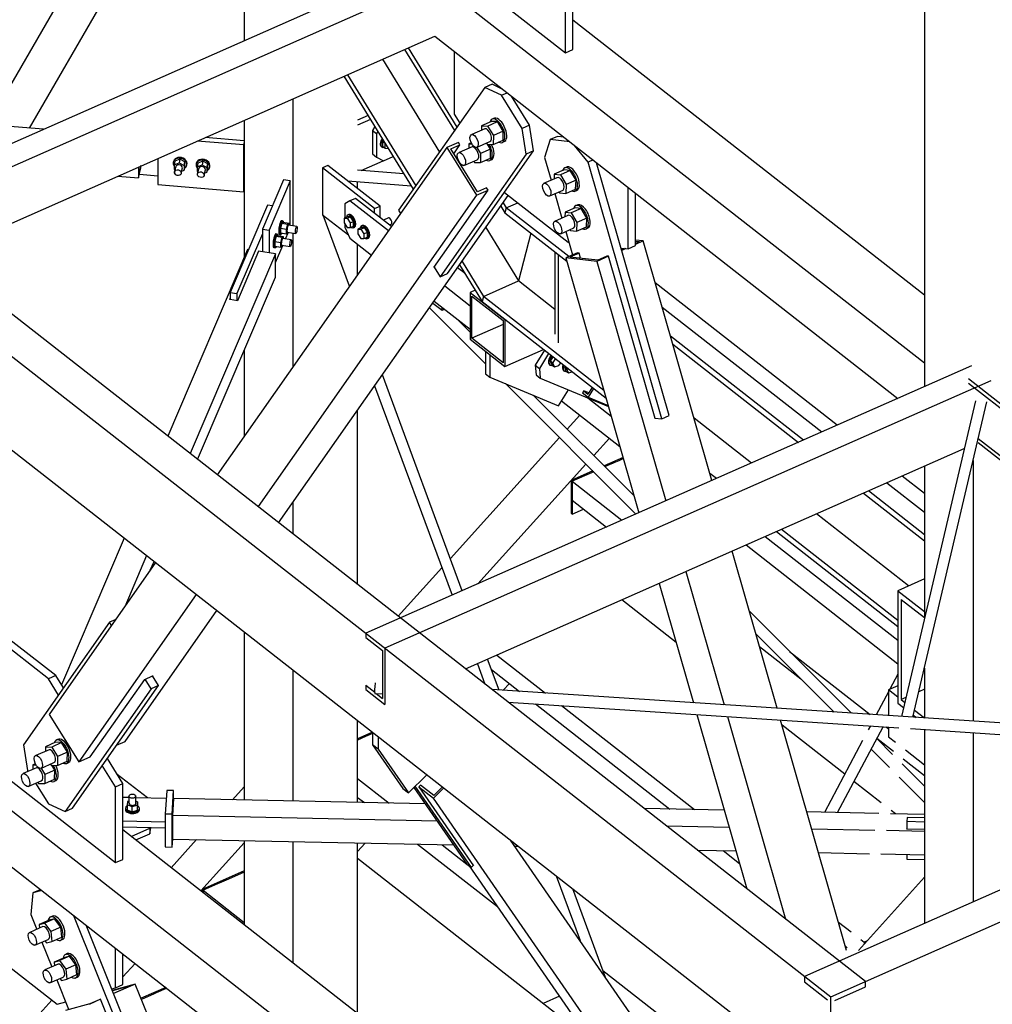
# Paper-space layout 'A0 Advance Steel' of a CAD drawing. Header units: millimetres. Extents: x 292 to 712, y 182 to 776.
# Tile 43 of 61: x 409 to 431, y 561 to 584. Entities that reach past the tile are written whole.
import ezdxf

# ---------------------------------------------------------------- set-up
doc = ezdxf.new("R2010")
doc.units = ezdxf.units.MM
for name, color, linetype in [('AS_Belki', 145, 'CONTINUOUS'), ('AS_Blachy', 30, 'CONTINUOUS'), ('AS_Kraty', 9, 'CONTINUOUS'), ('AS_Schody', 253, 'CONTINUOUS'), ('AS_Sruby', 9, 'CONTINUOUS')]:
    doc.layers.add(name, color=color, linetype=linetype)

psp = doc.layouts.new('A0 Advance Steel')

# ---------------------------------------------------------------- hatches: boundary and pattern name
at = {"layer": 'AS_Kraty', "extrusion": (-3.81165e-17, 0.809331, 0.587353)}
h = psp.add_hatch(dxfattribs=at)
h.set_pattern_fill('GRATE', color=9, scale=0.266667, angle=127.0557, style=0)
h.set_pattern_definition([(127.0557, (-431.33213, -32640.98372), (-0.1689205, -0.1275485), []), (217.056, (-431.3321, -32640.9837), (0.510194, -0.675682), [])])
h.paths.add_polyline_path([(-429.717, -32630.184), (-429.291, -32629.864), (-429.756, -32629.247), (-429.756, -32630.132)], flags=0)
h.paths.add_polyline_path([(-423.095, -32640.835), (-423.095, -32639.175), (-423.297, -32638.908), (-423.537, -32637.484), (-427.787, -32631.855), (-429.119, -32632.857)], flags=0)
h.paths.add_polyline_path([(-432.37, -32629.215), (-432.37, -32627.888), (-432.392, -32627.859), (-433.031, -32628.34)], flags=0)
h.paths.add_polyline_path([(-438.292, -32636.086), (-432.909, -32632.041), (-434.737, -32629.621), (-438.307, -32632.305), (-438.346, -32632.364), (-438.346, -32636.015)], flags=0)
h.paths.add_polyline_path([(-429.712, -32653.866), (-421.665, -32647.818), (-421.654, -32647.722), (-429.756, -32636.992), (-429.756, -32653.808)], flags=0)
h.paths.add_polyline_path([(-433.809, -32651.427), (-433.756, -32651.387), (-432.37, -32653.112), (-432.37, -32635.853), (-432.376, -32635.846), (-438.344, -32640.332), (-438.346, -32640.44), (-438.346, -32645.419)], flags=0)
h.paths.add_polyline_path([(-441.703, -32638.65), (-438.399, -32636.167), (-438.346, -32636.126), (-438.346, -32632.364), (-438.361, -32632.345), (-441.239, -32634.508), (-441.285, -32634.557), (-441.704, -32636.325), (-441.715, -32636.422), (-441.715, -32638.634)], flags=0)
h.paths.add_polyline_path([(-438.346, -32645.419), (-438.346, -32640.44), (-438.398, -32640.372), (-440.796, -32642.174)], flags=0)
at = {"layer": 'AS_Kraty', "extrusion": (-7.6233e-17, 0.809331, 0.587353)}
h = psp.add_hatch(dxfattribs=at)
h.set_pattern_fill('GRATE', color=9, scale=0.266667, angle=-53.074, style=0)
h.set_pattern_definition([(306.926, (-427.8563, -32701.509), (0.169209, 0.127166), []), (36.926, (-427.8563, -32701.509), (-0.50866, 0.676835), [])])
h.paths.add_polyline_path([(-432.513, -32697.199), (-432.877, -32697.159), (-432.914, -32697.22), (-433.052, -32697.48), (-432.37, -32698.388), (-432.37, -32697.39)], flags=0)
h.paths.add_polyline_path([(-423.038, -32706.366), (-422.821, -32707.654), (-422.808, -32707.672), (-422.435, -32707.392), (-422.451, -32707.259), (-422.75, -32706.75)], flags=0)
h.paths.add_polyline_path([(-423.062, -32706.223), (-423.05, -32706.24)], flags=0)
h.paths.add_polyline_path([(-428.598, -32697.637), (-428.657, -32697.67), (-428.926, -32698.532), (-428.943, -32698.621), (-428.975, -32698.689), (-429.122, -32699.159), (-429.142, -32699.244), (-429.142, -32699.577), (-425.614, -32704.271), (-425.348, -32704.07), (-425.336, -32703.974), (-425.698, -32701.829), (-425.747, -32701.652), (-426.347, -32700.632)], flags=0)
h.paths.add_polyline_path([(-422.836, -32705.304), (-423.102, -32705.505), (-422.823, -32705.988), (-422.223, -32707.007), (-422.115, -32707.151), (-421.688, -32706.831)], flags=0)
h = psp.add_hatch(dxfattribs=at)
h.set_pattern_fill('GRATE', color=9, scale=0.266667, angle=-53.074, style=0)
h.set_pattern_definition([(306.926, (-425.02017, -32699.37757), (0.169209, 0.127166), []), (36.926, (-425.0202, -32699.3776), (-0.50866, 0.676835), [])])
h.paths.add_polyline_path([(-429, -32696.967), (-428.975, -32697.001)], flags=0)
h.paths.add_polyline_path([(-427.8, -32697.01), (-428.657, -32696.979), (-428.708, -32697.022), (-428.747, -32697.303), (-428.107, -32698.156), (-427.764, -32697.058)], flags=0)
h.paths.add_polyline_path([(-427.115, -32697.034), (-427.372, -32697.025), (-427.453, -32697.028), (-427.894, -32698.439), (-426.498, -32700.296), (-427.028, -32697.15)], flags=0)
h.paths.add_polyline_path([(-428.417, -32691.973), (-428.457, -32692.031), (-429.733, -32694.438), (-429.756, -32694.518), (-429.756, -32695.073), (-429.68, -32695.174), (-429.423, -32695.184), (-429.282, -32695.371), (-428.768, -32695.389), (-428.742, -32695.313), (-428.303, -32692.124)], flags=0)
h.paths.add_polyline_path([(-428.076, -32692.427), (-428.476, -32695.334), (-428.425, -32695.402), (-427.397, -32695.439), (-427.317, -32695.433), (-427.751, -32692.859)], flags=0)
h.paths.add_polyline_path([(-424.544, -32697.127), (-425.058, -32697.108), (-425.14, -32697.11), (-424.513, -32700.829), (-424.488, -32700.862), (-421.484, -32701.198)], flags=0)
h.paths.add_polyline_path([(-421.115, -32701.689), (-424.392, -32701.323), (-424.417, -32701.401), (-424.055, -32703.547), (-422.726, -32705.315), (-419.955, -32703.233)], flags=0)
h = psp.add_hatch(dxfattribs=at)
h.set_pattern_fill('GRATE', color=9, scale=0.266667, angle=-53.074, style=0)
h.set_pattern_definition([(306.926, (-422.18405, -32697.24613), (0.169209, 0.127166), []), (36.926, (-422.18405, -32697.2461), (-0.50866, 0.676835), [])])
h.paths.add_polyline_path([(-421.756, -32695.485), (-421.28, -32697.672), (-420.353, -32698.906), (-420.362, -32698.783), (-421.64, -32695.639)], flags=0)
h.paths.add_polyline_path([(-421.79, -32695.329), (-421.739, -32695.397)], flags=0)
h.paths.add_polyline_path([(-425.581, -32689.841), (-425.62, -32689.9), (-426.242, -32691.07), (-425.288, -32692.34), (-424.823, -32690.85)], flags=0)
h.paths.add_polyline_path([(-424.61, -32691.133), (-425.075, -32692.623), (-421.665, -32697.16), (-422.311, -32694.191)], flags=0)
h.paths.add_polyline_path([(-419.11, -32698.452), (-418.913, -32698.935), (-418.896, -32698.959), (-418.724, -32698.965)], flags=0)
h.paths.add_polyline_path([(-417.499, -32700.594), (-418.185, -32700.57), (-418.225, -32700.628), (-418.028, -32701.112), (-417.97, -32701.189), (-417.859, -32701.004), (-417.731, -32701.174), (-417.042, -32702.867), (-417.036, -32702.987), (-417.036, -32703.32), (-417.029, -32703.329), (-416.709, -32703.089), (-416.69, -32703.003), (-416.69, -32701.672)], flags=0)
h = psp.add_hatch(dxfattribs=at)
h.set_pattern_fill('GRATE', color=9, scale=0.266667, angle=-53.074, style=0)
h.set_pattern_definition([(306.926, (-419.34793, -32695.1147), (0.169209, 0.127166), []), (36.926, (-419.3479, -32695.1147), (-0.50866, 0.676835), [])])
h.paths.add_polyline_path([(-423.06, -32688.289), (-423.716, -32689.524), (-423.735, -32689.61), (-423.633, -32690.079), (-423.595, -32690.13), (-423.032, -32688.327)], flags=0)
h.paths.add_polyline_path([(-423.026, -32688.223), (-423.007, -32688.248)], flags=0)
h.paths.add_polyline_path([(-422.991, -32688.158), (-422.983, -32688.17)], flags=0)
h.paths.add_polyline_path([(-422.598, -32687.904), (-423.479, -32690.727), (-423.463, -32690.86), (-423.395, -32691.172), (-423.311, -32691.395), (-422.131, -32694.297), (-416.69, -32701.537), (-416.69, -32695.767)], flags=0)
h.paths.add_polyline_path([(-414.076, -32699.244), (-414.076, -32701.02), (-414.033, -32701.077), (-413.18, -32700.437)], flags=0)
h = psp.add_hatch(dxfattribs=at)
h.set_pattern_fill('GRATE', color=9, scale=0.266667, angle=-53.074, style=0)
h.set_pattern_definition([(306.926, (-416.51181, -32692.98326), (0.169209, 0.127166), []), (36.926, (-416.5118, -32692.9833), (-0.50866, 0.676835), [])])
h.paths.add_polyline_path([(-419.908, -32685.579), (-419.948, -32685.637), (-421.156, -32687.913), (-416.69, -32693.856), (-416.69, -32689.861)], flags=0)
h.paths.add_polyline_path([(-414.076, -32693.339), (-414.076, -32697.334), (-412.263, -32699.747), (-411.73, -32699.347), (-411.729, -32699.237), (-412.679, -32695.198)], flags=0)

# ---------------------------------------------------------------- linework, layer by layer
at = {"layer": 'AS_Belki', "linetype": 'Continuous', "ltscale": 0.15}
for p, q in [((429.756, 614.498), (429.756, 575.396)), ((428.393, 561.691), (363.348, 612.526)), ((362.549, 612.173), (427.594, 561.338)), ((386.366, 609.853), (429.756, 575.942)), ((373.107, 601.764), (427.594, 559.18)), ((408.166, 581.431), (412.183, 588.381)), ((409.129, 581.351), (412.879, 587.838)), ((414.076, 586.289), (414.076, 583.365)), ((418.667, 585.391), (404.704, 579.228)), ((419.022, 585.009), (405.144, 578.883)), ((429.756, 577.506), (421.654, 583.839)), ((407.003, 578.409), (418.468, 583.47)), ((418.468, 583.47), (429.144, 575.125)), ((415.197, 582.026), (415.197, 579.097)), ((409.452, 581.324), (404.562, 581.731)), ((414.076, 581.531), (414.076, 578.378)), ((419.014, 581.02), (418.748, 580.902)), ((418.835, 580.871), (419.048, 580.965)), ((418.904, 580.76), (419.048, 580.965)), ((419.048, 580.965), (419.014, 581.02)), ((418.748, 580.902), (413.456, 573.365)), ((418.748, 580.902), (419.431, 579.806)), ((419.451, 579.884), (418.835, 580.871)), ((411.64, 580.456), (411.64, 580.206)), ((411.64, 580.206), (411.696, 580.439)), ((411.645, 580.262), (411.696, 580.471)), ((411.645, 580.262), (411.645, 580.458)), ((411.696, 580.471), (411.679, 580.473)), ((411.696, 580.439), (411.696, 580.471)), ((417.757, 580.296), (416.69, 580.385)), ((411.165, 580.246), (411.64, 580.206)), ((416.457, 580.14), (417.929, 580.018)), ((416.69, 579.958), (416.69, 580.121)), ((419.431, 579.806), (414.394, 572.632)), ((414.869, 572.261), (420.163, 579.801)), ((418.445, 578.139), (419.698, 579.923)), ((419.431, 579.806), (419.698, 579.923)), ((419.664, 579.978), (419.451, 579.884)), ((419.698, 579.923), (419.664, 579.978)), ((416.504, 577.707), (415.898, 579.342)), ((415.197, 578.937), (415.197, 575.846)), ((416.69, 577.971), (416.69, 578.674)), ((423.273, 578.752), (423.095, 578.772)), ((423.273, 578.752), (423.095, 578.673)), ((423.184, 578.732), (423.095, 578.742)), ((423.184, 578.732), (423.095, 578.693)), ((424.856, 573.233), (423.273, 578.752)), ((414.15, 578.553), (412.314, 574.257)), ((414.797, 578.457), (412.83, 573.855)), ((414.409, 578.514), (413.922, 577.375)), ((414.176, 578.549), (414.15, 578.553)), ((414.797, 578.457), (414.409, 578.514)), ((414.797, 577.918), (414.797, 578.457)), ((421.757, 578.478), (421.49, 578.361)), ((421.793, 578.474), (421.579, 578.38)), ((421.793, 578.474), (421.757, 578.478)), ((421.827, 578.353), (421.793, 578.474)), ((422.838, 578.579), (422.773, 578.551)), ((422.873, 578.575), (422.778, 578.533)), ((421.49, 578.361), (423.174, 572.49)), ((422.207, 578.281), (421.49, 578.361)), ((422.225, 578.309), (421.579, 578.38)), ((422.474, 578.399), (422.207, 578.281)), ((422.207, 578.281), (423.791, 572.762)), ((422.438, 578.403), (422.225, 578.309)), ((422.474, 578.399), (422.438, 578.403)), ((423.545, 574.664), (422.474, 578.399)), ((418.456, 578.144), (418.445, 578.139)), ((419.169, 577.999), (418.994, 578.135)), ((413.002, 573.719), (414.797, 577.918)), ((418.699, 577.714), (419.286, 577.255)), ((419.403, 577.618), (419.286, 577.566)), ((419.286, 577.566), (420.087, 576.94)), ((419.286, 577.566), (419.286, 576.487)), ((413.741, 577.402), (413.754, 577.432)), ((413.754, 577.4), (413.741, 577.402)), ((413.922, 577.375), (413.754, 577.4)), ((418.454, 577.366), (419.286, 576.716)), ((419.326, 577.481), (420.047, 576.918)), ((419.326, 576.51), (419.326, 577.481)), ((418.347, 577.213), (419.638, 575.923)), ((419.286, 576.65), (418.985, 576.951)), ((420.047, 576.918), (420.047, 575.947)), ((420.093, 576.943), (420.087, 576.94)), ((420.087, 576.94), (420.087, 575.861)), ((420.047, 576.828), (419.326, 576.51)), ((419.286, 576.487), (420.087, 575.861)), ((420.047, 575.947), (419.326, 576.51)), ((414.076, 576.231), (414.076, 574.249)), ((420.087, 575.861), (420.975, 576.253)), ((430.843, 575.875), (416.88, 569.712)), ((419.103, 570.693), (417.26, 575.666)), ((431.283, 575.531), (417.32, 569.367)), ((438.346, 569.653), (430.77, 575.574)), ((417.081, 575.411), (418.868, 570.589)), ((420.095, 575.466), (423.105, 572.46)), ((421.904, 575.3), (421.876, 575.254)), ((421.904, 575.3), (422, 575.224)), ((422.017, 575.253), (421.904, 575.3)), ((422.094, 575.379), (422, 575.224)), ((422.126, 575.354), (422.004, 575.154)), ((430.77, 575.477), (438.346, 569.555)), ((423.063, 572.877), (420.738, 575.2)), ((421.393, 575.069), (422.735, 574.02)), ((421.876, 575.254), (422.004, 575.154)), ((421.997, 575.137), (422.536, 574.715)), ((422.004, 575.154), (422.465, 574.963)), ((430.931, 575.067), (429.226, 567.796)), ((429.491, 567.779), (431.195, 575.045)), ((416.69, 570.838), (416.69, 574.854)), ((423.556, 574.669), (423.545, 574.664)), ((430.997, 574.199), (438.346, 568.455)), ((419.178, 568.893), (430.673, 573.967)), ((430.99, 574.107), (438.346, 568.358)), ((430.878, 573.691), (430.878, 567.688)), ((429.756, 573.562), (429.756, 570.056)), ((415.197, 572.728), (415.197, 572.004)), ((411.31, 571.907), (409.864, 568.526)), ((426.085, 571.941), (429.142, 569.553)), ((425.644, 571.747), (429.142, 569.013)), ((411.825, 571.504), (411.321, 570.326)), ((426.362, 567.984), (425.323, 571.605)), ((412.034, 571.341), (409.579, 567.845)), ((411.911, 571.165), (411.998, 571.369)), ((424.257, 571.135), (425.138, 568.065)), ((423.641, 570.863), (424.431, 568.111)), ((412.972, 570.607), (410.263, 566.748)), ((411.329, 567.219), (413.447, 570.236)), ((428.073, 567.872), (425.72, 570.223)), ((414.076, 569.745), (414.076, 565.869)), ((416.88, 569.712), (416.88, 569.615)), ((416.88, 569.615), (417.264, 569.314)), ((425.871, 569.697), (427.671, 567.898)), ((417.32, 569.367), (417.32, 568.072)), ((417.264, 569.314), (417.264, 568.213)), ((419.452, 569.013), (419.626, 568.543)), ((419.951, 568.405), (419.687, 569.117)), ((411.782, 568.65), (411.963, 568.73)), ((411.963, 568.73), (411.974, 568.734)), ((411.974, 568.734), (411.966, 568.724)), ((415.197, 568.868), (415.197, 565.846)), ((429.142, 568.769), (428.957, 568.422)), ((429.756, 568.908), (429.756, 567.761)), ((410.529, 566.866), (411.782, 568.65)), ((416.88, 568.514), (417.085, 568.353)), ((416.88, 568.514), (416.88, 568.417)), ((429.142, 568.503), (428.928, 568.409)), ((416.88, 568.417), (417.32, 568.072)), ((417.089, 568.329), (417.264, 568.318)), ((417.119, 568.327), (417.264, 568.213)), ((438.346, 567.197), (419.789, 568.416)), ((428.928, 568.366), (428.645, 567.834)), ((429.142, 568.242), (428.928, 568.409)), ((428.928, 568.409), (428.928, 567.816)), ((420.157, 568.128), (429.165, 567.536)), ((409.579, 567.845), (410.263, 566.748)), ((424.508, 567.842), (425.659, 563.828)), ((425.215, 567.795), (426.554, 563.128)), ((416.69, 565.814), (416.69, 567.702)), ((427.962, 562.406), (426.439, 567.715)), ((427.749, 565.581), (428.801, 567.56)), ((428.51, 567.579), (428.46, 567.486)), ((428.928, 567.552), (428.928, 567.33)), ((428.928, 567.33), (429.088, 567.205)), ((429.43, 567.519), (438.346, 566.933)), ((429.756, 567.497), (429.756, 563.028)), ((430.878, 567.424), (430.878, 563.523)), ((411.132, 567.132), (411.329, 567.219)), ((428.33, 567.24), (427.451, 565.588)), ((429.022, 566.924), (428.657, 567.289)), ((428.526, 567.044), (428.951, 566.62)), ((429.315, 567.027), (429.756, 566.682)), ((410.263, 566.748), (410.529, 566.866)), ((438.346, 566.819), (426.993, 561.808)), ((429.756, 566.191), (429.24, 566.706)), ((418.139, 566.215), (418.102, 566.178)), ((418.444, 565.977), (418.139, 566.215)), ((429.169, 566.402), (429.756, 565.815)), ((418.102, 566.178), (419.362, 564.357)), ((418.102, 566.178), (418.438, 565.915)), ((418.438, 565.915), (418.676, 566.149)), ((418.644, 566.174), (418.444, 565.977)), ((427.594, 561.338), (438.346, 566.085)), ((408.352, 565.908), (427.94, 550.6)), ((412.444, 565.904), (412.42, 565.513)), ((418.249, 565.782), (412.444, 565.904)), ((429.2, 550.372), (418.438, 565.915)), ((418.525, 565.384), (412.42, 565.513)), ((412.42, 565.513), (412.42, 564.973)), ((425.14, 565.636), (423.295, 565.675)), ((428.702, 565.561), (427.047, 565.596)), ((429.756, 565.539), (428.97, 565.556)), ((427.421, 552.57), (411.282, 565.183)), ((425.253, 565.242), (423.81, 565.273)), ((428.611, 565.171), (427.16, 565.202)), ((429.756, 565.147), (428.879, 565.166)), ((429.35, 565.203), (429.35, 565.211)), ((429.756, 565.194), (429.35, 565.203)), ((412.42, 564.973), (418.904, 564.836)), ((414.076, 564.938), (414.076, 562.999)), ((415.197, 564.914), (415.197, 562.123)), ((416.69, 560.957), (416.69, 564.883)), ((429.857, 551.02), (420.213, 564.948)), ((408.352, 564.613), (427.94, 549.305)), ((420.311, 564.807), (420.396, 564.805)), ((424.52, 564.718), (425.409, 564.699)), ((427.316, 564.659), (428.485, 564.635)), ((428.753, 564.629), (429.756, 564.608)), ((419.263, 564.352), (427.466, 552.505)), ((419.362, 564.357), (419.354, 564.364)), ((421.263, 564.128), (421.817, 562.632)), ((422.406, 561.781), (421.648, 563.827)), ((426.993, 561.808), (426.993, 561.684)), ((426.993, 561.684), (427.523, 561.269)), ((428.393, 561.567), (428.393, 561.691)), ((411.565, 561.632), (411.036, 561.486)), ((411.48, 561.6), (411.039, 561.478)), ((411.48, 561.6), (411.064, 561.416)), ((411.565, 561.632), (411.066, 561.412)), ((429.756, 516.226), (411.565, 561.632)), ((427.687, 561.256), (428.393, 561.567)), ((410.765, 561.28), (410.499, 561.162)), ((410.734, 561.271), (410.521, 561.177)), ((410.765, 561.28), (410.734, 561.271)), ((412.25, 557.574), (410.765, 561.28)), ((421.342, 561.349), (420.968, 561.184)), ((427.594, 559.18), (427.594, 561.338)), ((410.521, 561.177), (409.954, 561.02))]:
    psp.add_line(p, q, dxfattribs=at)
at = {"layer": 'AS_Belki', "linetype": 'Continuous', "ltscale": 0.15, "extrusion": (0.989857, -0.065005, 0.126324)}
psp.add_arc((594.571, -47.871, 375.916), 0.133, 36.1204, 171.1204, dxfattribs=at)
at = {"layer": 'AS_Blachy', "linetype": 'Continuous', "ltscale": 0.15}
for p, q in [((421.654, 583.161), (421.654, 586.175)), ((421.484, 583.085), (421.484, 586.1)), ((418.923, 585.087), (421.484, 583.085)), ((418.919, 583.117), (418.919, 581.67)), ((421.484, 583.085), (421.654, 583.161)), ((419.789, 582.36), (419.619, 582.285)), ((420.025, 582.252), (419.789, 582.36)), ((419.619, 582.285), (417.636, 579.46)), ((420.004, 582.109), (419.619, 582.285)), ((420.004, 582.109), (420.135, 582.167)), ((420.483, 581.341), (420.004, 582.109)), ((420.653, 581.416), (420.234, 582.089)), ((416.93, 581.643), (416.69, 581.537)), ((418.919, 581.67), (419.045, 581.468)), ((416.987, 581.551), (416.69, 581.42)), ((420.653, 581.416), (420.483, 581.341)), ((420.746, 580.825), (420.653, 581.416)), ((417.088, 581.385), (417.03, 581.3)), ((417.03, 581.3), (417.126, 581.225)), ((417.03, 581.3), (417.03, 580.76)), ((417.158, 581.272), (417.126, 581.225)), ((417.126, 581.225), (417.126, 580.685)), ((420.576, 580.749), (420.483, 581.341)), ((421.295, 581.161), (421.125, 581.086)), ((421.443, 581.145), (421.295, 581.161)), ((414.065, 580.964), (412.994, 581.053)), ((414.076, 581.058), (413.174, 581.133)), ((414.065, 580.964), (414.076, 581.01)), ((414.065, 579.885), (414.065, 580.964)), ((421.125, 581.086), (420.999, 580.678)), ((421.583, 581.035), (421.125, 581.086)), ((422.003, 580.567), (421.692, 580.95)), ((417.03, 580.76), (417.126, 580.685)), ((420.576, 580.749), (418.593, 577.925)), ((418.763, 578), (420.746, 580.825)), ((420.746, 580.825), (420.576, 580.749)), ((412.085, 580.652), (412.085, 580.05)), ((416.007, 580.492), (415.88, 580.435)), ((417.209, 579.552), (416.007, 580.492)), ((416.775, 580.378), (417.276, 580.599)), ((417.126, 580.685), (417.286, 580.594)), ((417.286, 580.594), (417.513, 580.694)), ((420.999, 580.678), (421.15, 580.15)), ((422.117, 580.617), (422.003, 580.567)), ((423.699, 574.653), (422.003, 580.567)), ((423.87, 574.728), (422.199, 580.554)), ((411.659, 580.288), (412.085, 580.253)), ((417.081, 579.496), (415.88, 580.435)), ((415.88, 580.435), (415.88, 579.356)), ((412.085, 580.05), (414.065, 579.885)), ((414.984, 580.161), (414.497, 579.022)), ((415.139, 580.138), (414.652, 578.999)), ((415.139, 580.138), (414.984, 580.161)), ((415.139, 579.105), (415.139, 580.138)), ((414.065, 579.885), (414.076, 579.931)), ((420.076, 579.869), (421.543, 578.722)), ((421.239, 579.842), (421.4, 579.279)), ((422.925, 578.57), (422.925, 579.987)), ((423.095, 578.645), (423.095, 579.853)), ((414.614, 579.575), (413.754, 577.562)), ((414.726, 579.558), (414.614, 579.575)), ((416.513, 579.676), (416.393, 579.608)), ((416.393, 579.608), (416.393, 579.281)), ((416.641, 579.732), (416.513, 579.676)), ((417.4, 578.983), (416.513, 579.676)), ((417.471, 579.084), (416.641, 579.732)), ((415.88, 579.356), (416.477, 578.889)), ((417.081, 579.496), (417.209, 579.552)), ((417.081, 579.388), (417.081, 579.496)), ((417.209, 579.288), (417.209, 579.552)), ((417.636, 579.46), (417.682, 579.385)), ((416.393, 579.141), (416.393, 579.068)), ((414.497, 578.914), (413.909, 577.539)), ((414.497, 579.022), (414.652, 578.999)), ((414.497, 579.022), (414.497, 578.502)), ((414.652, 578.999), (414.652, 578.479)), ((415.028, 578.799), (415.093, 578.952)), ((416.393, 579.068), (416.513, 578.813)), ((421.489, 578.97), (421.644, 578.429)), ((416.513, 578.813), (417.008, 578.425)), ((421.543, 578.722), (421.56, 578.721)), ((414.797, 578.259), (414.963, 578.648)), ((422.763, 578.588), (422.925, 578.57)), ((422.925, 578.57), (423.095, 578.645)), ((418.453, 578.15), (418.593, 577.925)), ((418.593, 577.925), (418.763, 578)), ((413.754, 577.562), (413.909, 577.539)), ((413.754, 577.562), (413.754, 577.4)), ((413.909, 577.539), (413.909, 577.377)), ((418.422, 577.321), (418.635, 577.154)), ((418.635, 577.154), (418.635, 577.224)), ((418.635, 577.154), (418.693, 577.179)), ((419.638, 576.212), (419.638, 575.691)), ((420.996, 576.237), (420.783, 575.888)), ((419.735, 576.137), (419.735, 575.616)), ((421.092, 576.162), (420.879, 575.813)), ((420.783, 575.888), (420.802, 575.668)), ((420.783, 575.888), (420.879, 575.813)), ((420.879, 575.813), (420.898, 575.593)), ((419.638, 575.691), (419.735, 575.616)), ((419.735, 575.616), (421.324, 574.956)), ((420.802, 575.668), (420.898, 575.593)), ((420.898, 575.593), (422.472, 574.94)), ((421.324, 574.956), (421.548, 575.323)), ((423.543, 574.67), (423.699, 574.653)), ((423.699, 574.653), (423.87, 574.728)), ((422.81, 573.762), (422.371, 573.568)), ((422.709, 573.688), (422.594, 573.637)), ((422.817, 573.736), (422.754, 573.708)), ((422.111, 573.453), (421.611, 573.233)), ((422.582, 573.632), (422.435, 573.567)), ((421.611, 573.233), (421.635, 573.214)), ((421.611, 573.233), (421.611, 572.477)), ((422.131, 573.433), (421.635, 573.214)), ((421.635, 572.782), (421.635, 572.458)), ((421.635, 572.458), (421.9, 572.575)), ((421.611, 572.477), (421.635, 572.458)), ((410.972, 569.97), (408.989, 567.146)), ((411.116, 570.034), (410.972, 569.97)), ((411.019, 569.895), (410.972, 569.97)), ((409.561, 568.663), (408.337, 569.62)), ((409.732, 568.738), (408.507, 569.695)), ((409.732, 568.738), (409.561, 568.663)), ((409.908, 568.455), (409.732, 568.738)), ((412.1, 568.51), (411.963, 568.73)), ((409.793, 568.291), (409.561, 568.663)), ((410.116, 565.686), (412.1, 568.51)), ((411.929, 568.435), (411.792, 568.654)), ((412.1, 568.51), (411.929, 568.435)), ((411.929, 568.435), (409.946, 565.611)), ((417.032, 567.434), (416.69, 567.283)), ((416.868, 567.332), (416.69, 567.254)), ((417.036, 567.407), (416.869, 567.333)), ((417.036, 567.431), (417.036, 567.142)), ((417.164, 567.331), (417.164, 567.042)), ((408.989, 567.146), (409.082, 566.554)), ((417.036, 567.142), (417.731, 566.138)), ((417.164, 567.042), (417.036, 567.142)), ((417.164, 567.042), (417.859, 566.038)), ((411.112, 566.175), (410.805, 566.667)), ((411.282, 566.251), (410.921, 566.831)), ((408.352, 566.586), (411.112, 564.43)), ((409.082, 566.554), (409.096, 566.532)), ((411.846, 565.919), (411.15, 566.463)), ((417.859, 566.038), (418.285, 566.455)), ((409.266, 566.259), (409.561, 565.786)), ((411.112, 566.175), (411.282, 566.251)), ((411.282, 564.505), (411.282, 566.251)), ((411.112, 564.43), (411.112, 566.175)), ((412.289, 566.093), (412.255, 565.546)), ((412.449, 566.09), (412.289, 566.093)), ((412.415, 565.542), (412.449, 566.09)), ((412.449, 565.904), (412.449, 566.09)), ((417.731, 566.138), (417.859, 566.038)), ((417.986, 566.162), (419.211, 564.393)), ((418.012, 566.188), (419.307, 564.317)), ((409.561, 565.786), (409.946, 565.611)), ((411.419, 565.928), (411.282, 565.931)), ((412.278, 565.91), (411.579, 565.925)), ((409.946, 565.611), (410.116, 565.686)), ((412.415, 565.542), (412.255, 565.546)), ((412.255, 565.546), (412.255, 564.79)), ((412.415, 564.787), (412.415, 565.542)), ((412.255, 565.362), (411.282, 565.383)), ((429.356, 565.467), (429.35, 565.373)), ((429.756, 565.364), (429.35, 565.373)), ((429.35, 565.373), (429.35, 565.203)), ((429.756, 565.458), (429.356, 565.467)), ((411.282, 565.253), (412.255, 565.233)), ((411.472, 565.034), (411.902, 565.224)), ((411.578, 564.952), (411.902, 565.095)), ((411.902, 565.095), (411.925, 565.24)), ((411.902, 565.224), (411.904, 565.24)), ((411.902, 565.224), (411.902, 565.095)), ((412.415, 564.787), (412.427, 564.973)), ((412.255, 564.79), (412.415, 564.787)), ((429.35, 564.616), (429.35, 564.509)), ((411.112, 564.43), (411.282, 564.505)), ((419.211, 564.393), (419.307, 564.317)), ((429.35, 564.509), (429.756, 564.501)), ((414.076, 564.241), (413.103, 563.812)), ((414.076, 564.212), (413.713, 564.052)), ((419.307, 564.317), (419.356, 564.366)), ((413.541, 563.976), (413.18, 563.816)), ((413.663, 564.03), (413.541, 563.976)), ((409.201, 563.73), (409.154, 563.237)), ((409.372, 563.805), (409.201, 563.73)), ((409.409, 563.788), (409.201, 563.73)), ((409.382, 563.808), (409.372, 563.805)), ((413.103, 563.812), (413.127, 563.793)), ((413.103, 563.812), (413.103, 563.76)), ((409.154, 563.237), (409.293, 562.891)), ((410.143, 563.214), (412.387, 557.613)), ((412.557, 557.688), (410.435, 562.986)), ((409.411, 562.595), (409.639, 562.026)), ((428.417, 562.622), (428.363, 562.598)), ((428.363, 562.598), (428.387, 562.58)), ((428.363, 562.598), (428.363, 562.553)), ((408.137, 562.438), (409.761, 561.169)), ((411.112, 561.543), (411.112, 562.457)), ((411.282, 561.618), (411.282, 562.323)), ((409.758, 561.73), (410.027, 561.057)), ((411.023, 561.518), (411.112, 561.543)), ((411.112, 561.543), (411.282, 561.618)), ((412.267, 561.554), (411.697, 561.303)), ((412.291, 561.535), (412.049, 561.429)), ((409.761, 561.169), (409.961, 561.224)), ((411.998, 561.406), (411.707, 561.278))]:
    psp.add_line(p, q, dxfattribs=at)
at = {"layer": 'AS_Kraty', "linetype": 'Continuous', "ltscale": 0.15}
for p, q in [((427.744, 574.508), (423.55, 577.785)), ((423.71, 577.229), (427.391, 574.352)), ((422.754, 573.708), (422.709, 573.688)), ((422.435, 573.567), (422.392, 573.548)), ((422.594, 573.637), (422.582, 573.632)), ((429.756, 572.935), (429.244, 573.336)), ((421.635, 573.214), (422.782, 572.317)), ((421.635, 573.214), (421.635, 572.782)), ((428.891, 573.18), (429.756, 572.504)), ((421.635, 572.782), (422.429, 572.161)), ((424.031, 569.504), (422.779, 570.482)), ((425.954, 569.407), (426.906, 568.663)), ((419.901, 569.212), (421.024, 568.335)), ((426.647, 569.297), (428.507, 567.843)), ((419.776, 568.878), (420.421, 568.374)), ((420.79, 568.086), (423.89, 565.663)), ((421.393, 568.046), (424.458, 565.651)), ((427.918, 566.466), (426.474, 567.595)), ((428.876, 567.555), (428.928, 567.514)), ((416.869, 567.333), (416.868, 567.332)), ((417.036, 567.407), (417.029, 567.404)), ((416.709, 567.262), (416.69, 567.254)), ((428.659, 567.293), (429.039, 566.996)), ((429.266, 566.818), (429.756, 566.435)), ((416.69, 566.365), (417.414, 565.799)), ((428.76, 565.808), (428.131, 566.3)), ((416.69, 565.933), (416.846, 565.811)), ((429.086, 565.553), (428.988, 565.63)), ((418.071, 564.854), (419.911, 563.415)), ((418.638, 564.842), (419.208, 564.397)), ((425.115, 564.706), (425.492, 564.411)), ((422.033, 560.352), (416.69, 564.528)), ((414.076, 564.212), (414.033, 564.193)), ((413.553, 563.981), (413.5, 563.957)), ((413.713, 564.052), (413.553, 563.981)), ((413.18, 563.816), (413.127, 563.793)), ((413.127, 563.793), (414.076, 563.051)), ((413.127, 563.793), (413.127, 563.741)), ((427.775, 563.058), (428.063, 562.834)), ((428.29, 562.656), (428.363, 562.598)), ((428.432, 562.629), (428.417, 562.622)), ((427.935, 562.502), (427.977, 562.469)), ((422.345, 561.945), (424.585, 560.194)), ((412.049, 561.429), (411.998, 561.406)), ((412.156, 561.476), (412.103, 561.452)), ((412.291, 561.535), (412.263, 561.523))]:
    psp.add_line(p, q, dxfattribs=at)
at = {"layer": 'AS_Schody', "linetype": 'Continuous', "ltscale": 0.15}
for p, q in [((417.773, 583.163), (418.922, 581.293)), ((417.853, 583.198), (418.977, 581.37)), ((417.26, 582.936), (418.574, 580.797)), ((416.375, 582.546), (417.974, 579.943)), ((416.455, 582.581), (418.029, 580.02)), ((420.045, 579.632), (420.116, 579.515)), ((420.116, 579.515), (420.381, 579.631)), ((419.99, 579.554), (420.086, 579.398)), ((420.116, 579.515), (420.087, 579.398)), ((420.087, 579.398), (421.512, 578.283)), ((421.556, 578.39), (420.116, 579.515)), ((419.642, 579.059), (420.397, 577.83)), ((420.681, 578.933), (420.397, 577.83)), ((421.233, 578.502), (421.233, 576.602)), ((421.309, 578.442), (421.309, 576.402)), ((419.097, 578.282), (419.593, 577.474)), ((419.042, 578.204), (419.563, 577.357)), ((419.593, 577.474), (420.397, 577.83)), ((421.233, 577.176), (420.397, 577.83)), ((419.593, 577.474), (419.563, 577.357)), ((419.563, 577.357), (422.418, 575.126)), ((422.366, 575.307), (419.593, 577.474)), ((426.964, 574.163), (423.903, 576.555)), ((423.955, 576.374), (426.849, 574.112)), ((421.812, 574.741), (421.52, 574.418)), ((425.766, 573.634), (424.445, 574.666)), ((421.342, 574.221), (418.828, 571.437)), ((422.131, 573.808), (422.493, 574.209)), ((419.46, 570.851), (421.953, 573.611)), ((424.961, 573.279), (424.809, 573.397)), ((428.349, 572.941), (429.756, 571.84)), ((429.756, 571.981), (428.463, 572.991)), ((429.388, 570.803), (427.265, 572.462)), ((429.142, 570.011), (426.46, 572.107)), ((426.346, 572.056), (429.142, 569.871)), ((418.634, 571.222), (417.626, 570.106)), ((429.756, 570.965), (429.142, 570.694)), ((429.142, 570.694), (429.756, 570.214)), ((429.142, 570.694), (429.142, 568.104)), ((429.218, 570.494), (429.756, 570.073)), ((429.218, 570.494), (429.218, 568.185)), ((420.045, 568.399), (420.188, 568.557)), ((429.329, 568.234), (429.218, 568.185)), ((429.756, 568.422), (429.629, 568.366)), ((429.142, 568.104), (429.274, 568.001)), ((429.218, 568.185), (429.302, 568.119)), ((429.502, 567.823), (429.564, 567.774)), ((429.529, 567.941), (429.756, 567.764)), ((414.076, 566.175), (413.805, 565.875)), ((412.98, 564.961), (412.395, 564.313)), ((413.075, 563.781), (414.076, 564.889)), ((416.69, 564.683), (416.867, 564.879)), ((429.756, 564.095), (428.232, 562.407)), ((411.282, 561.796), (411.562, 562.105)), ((411.026, 561.512), (411.034, 561.521)), ((409.64, 561.263), (403.265, 554.205))]:
    psp.add_line(p, q, dxfattribs=at)
at = {"layer": 'AS_Sruby', "linetype": 'Continuous', "ltscale": 0.15}
for p, q in [((419.544, 581.406), (419.542, 581.302)), ((419.773, 581.507), (419.544, 581.406)), ((419.544, 581.406), (419.683, 581.399)), ((419.683, 581.399), (419.913, 581.5)), ((419.683, 581.399), (419.819, 581.182)), ((419.913, 581.5), (419.773, 581.507)), ((419.822, 581.571), (419.779, 581.552)), ((420.048, 581.283), (419.913, 581.5)), ((419.623, 581.338), (419.319, 581.204)), ((419.819, 581.182), (419.815, 580.972)), ((420.048, 581.283), (419.819, 581.182)), ((420.044, 581.073), (420.048, 581.283)), ((417.285, 581.065), (417.267, 581.047)), ((417.267, 581.047), (417.324, 581.002)), ((417.267, 581.047), (417.267, 580.939)), ((417.267, 580.939), (417.327, 580.892)), ((417.327, 580.892), (417.327, 580.997)), ((419.252, 580.99), (419.25, 580.886)), ((419.31, 581.015), (419.252, 580.99)), ((419.252, 580.99), (419.324, 580.986)), ((419.432, 580.906), (419.736, 581.04)), ((419.659, 581.006), (419.676, 580.979)), ((419.676, 580.979), (419.815, 580.972)), ((419.755, 580.867), (419.686, 580.978)), ((419.815, 580.972), (420.044, 581.073)), ((420.038, 581.028), (420.081, 581.047)), ((417.249, 580.918), (417.269, 580.902)), ((417.327, 580.892), (417.398, 580.881)), ((419.331, 580.922), (419.027, 580.787)), ((419.438, 580.908), (419.526, 580.766)), ((419.526, 580.766), (419.522, 580.556)), ((419.755, 580.867), (419.526, 580.766)), ((419.752, 580.657), (419.755, 580.867)), ((412.444, 580.585), (412.439, 580.565)), ((412.48, 580.591), (412.46, 580.507)), ((412.46, 580.507), (412.574, 580.551)), ((412.46, 580.507), (412.46, 580.399)), ((412.595, 580.635), (412.48, 580.591)), ((412.595, 580.635), (412.574, 580.551)), ((412.574, 580.551), (412.689, 580.488)), ((412.709, 580.572), (412.595, 580.635)), ((412.689, 580.488), (412.709, 580.572)), ((412.689, 580.488), (412.689, 580.38)), ((412.709, 580.463), (412.709, 580.572)), ((412.75, 580.489), (412.755, 580.508)), ((412.972, 580.541), (412.967, 580.521)), ((413.008, 580.547), (412.988, 580.463)), ((412.988, 580.463), (413.103, 580.507)), ((413.123, 580.591), (413.008, 580.547)), ((413.123, 580.591), (413.103, 580.507)), ((413.103, 580.507), (413.217, 580.444)), ((413.237, 580.528), (413.123, 580.591)), ((413.217, 580.444), (413.237, 580.528)), ((413.237, 580.419), (413.237, 580.528)), ((419.14, 580.49), (419.444, 580.624)), ((419.366, 580.59), (419.383, 580.562)), ((419.383, 580.562), (419.522, 580.556)), ((419.522, 580.556), (419.752, 580.657)), ((419.746, 580.612), (419.789, 580.63)), ((412.46, 580.399), (412.48, 580.388)), ((412.495, 580.45), (412.467, 580.332)), ((412.625, 580.319), (412.654, 580.437)), ((412.635, 580.359), (412.689, 580.38)), ((412.689, 580.38), (412.709, 580.463)), ((412.988, 580.463), (412.988, 580.355)), ((412.988, 580.355), (413.008, 580.344)), ((413.023, 580.406), (412.995, 580.288)), ((413.153, 580.275), (413.182, 580.393)), ((413.163, 580.315), (413.217, 580.336)), ((413.217, 580.444), (413.217, 580.336)), ((413.217, 580.336), (413.237, 580.419)), ((413.278, 580.445), (413.283, 580.464)), ((421.222, 580.287), (421.217, 580.18)), ((421.451, 580.389), (421.222, 580.287)), ((421.222, 580.287), (421.364, 580.272)), ((421.593, 580.373), (421.364, 580.272)), ((421.364, 580.272), (421.496, 580.051)), ((421.593, 580.373), (421.451, 580.389)), ((421.518, 580.458), (421.475, 580.44)), ((421.725, 580.152), (421.593, 580.373)), ((421.282, 580.208), (420.978, 580.074)), ((421.496, 580.051), (421.486, 579.845)), ((421.725, 580.152), (421.496, 580.051)), ((421.715, 579.946), (421.725, 580.152)), ((421.123, 579.791), (421.427, 579.925)), ((421.331, 579.883), (421.344, 579.861)), ((421.344, 579.861), (421.486, 579.845)), ((421.486, 579.845), (421.715, 579.946)), ((421.691, 579.896), (421.734, 579.914)), ((421.768, 579.587), (421.725, 579.568)), ((416.485, 579.358), (416.458, 579.346)), ((421.472, 579.416), (421.467, 579.308)), ((421.701, 579.517), (421.472, 579.416)), ((421.472, 579.416), (421.614, 579.4)), ((421.843, 579.501), (421.614, 579.4)), ((421.614, 579.4), (421.746, 579.179)), ((421.843, 579.501), (421.701, 579.517)), ((421.975, 579.28), (421.843, 579.501)), ((414.941, 579.163), (414.913, 579.043)), ((414.962, 579.213), (414.93, 579.218)), ((414.969, 579.174), (414.941, 579.163)), ((414.941, 579.163), (415.08, 579.142)), ((415.109, 579.154), (414.969, 579.174)), ((415.052, 579.022), (415.08, 579.142)), ((415.08, 579.142), (415.109, 579.154)), ((415.109, 579.11), (415.109, 579.154)), ((416.457, 579.31), (416.377, 579.274)), ((416.377, 579.274), (416.446, 579.274)), ((416.377, 579.274), (416.377, 579.166)), ((416.377, 579.166), (416.446, 579.058)), ((416.446, 579.274), (416.526, 579.309)), ((416.446, 579.274), (416.516, 579.166)), ((416.526, 579.309), (416.457, 579.31)), ((416.516, 579.166), (416.596, 579.201)), ((416.516, 579.166), (416.516, 579.058)), ((416.596, 579.201), (416.526, 579.309)), ((416.596, 579.093), (416.596, 579.201)), ((417.271, 579.246), (417.263, 579.246)), ((417.266, 579.244), (417.271, 579.246)), ((417.279, 579.234), (417.271, 579.246)), ((417.399, 579.282), (417.283, 579.231)), ((417.425, 579.119), (417.467, 579.137)), ((421.532, 579.337), (421.228, 579.202)), ((421.746, 579.179), (421.736, 578.974)), ((421.975, 579.28), (421.746, 579.179)), ((421.965, 579.075), (421.975, 579.28)), ((414.833, 578.909), (414.8, 578.914)), ((414.887, 578.901), (414.919, 578.896)), ((414.913, 579.043), (415.052, 579.022)), ((414.913, 579.043), (414.913, 578.935)), ((414.913, 578.935), (415.052, 578.914)), ((415.052, 578.914), (415.052, 579.022)), ((415.052, 578.914), (415.08, 578.926)), ((415.067, 578.956), (415.263, 578.927)), ((415.08, 578.926), (415.087, 578.953)), ((415.291, 579.083), (415.094, 579.112)), ((416.446, 579.058), (416.516, 579.058)), ((416.516, 579.058), (416.596, 579.093)), ((416.594, 579.057), (416.621, 579.068)), ((416.777, 579.059), (416.697, 579.024)), ((416.697, 579.024), (416.767, 579.024)), ((416.697, 579.024), (416.697, 578.916)), ((416.697, 578.916), (416.767, 578.807)), ((416.767, 579.024), (416.847, 579.059)), ((416.767, 579.024), (416.836, 578.915)), ((416.847, 579.059), (416.777, 579.059)), ((416.805, 579.107), (416.779, 579.095)), ((416.836, 578.915), (416.916, 578.951)), ((416.836, 578.915), (416.836, 578.807)), ((416.916, 578.951), (416.847, 579.059)), ((416.916, 578.842), (416.916, 578.951)), ((421.373, 578.919), (421.677, 579.053)), ((421.581, 579.011), (421.594, 578.989)), ((421.594, 578.989), (421.736, 578.974)), ((421.736, 578.974), (421.965, 579.075)), ((421.941, 579.024), (421.984, 579.043)), ((414.811, 578.859), (414.783, 578.739)), ((414.783, 578.739), (414.922, 578.718)), ((414.783, 578.739), (414.783, 578.631)), ((414.839, 578.871), (414.811, 578.859)), ((414.811, 578.859), (414.951, 578.838)), ((414.979, 578.85), (414.839, 578.871)), ((414.922, 578.718), (414.951, 578.838)), ((414.922, 578.61), (414.922, 578.718)), ((414.951, 578.838), (414.979, 578.85)), ((415.161, 578.779), (414.964, 578.808)), ((414.979, 578.806), (414.979, 578.85)), ((416.767, 578.807), (416.836, 578.807)), ((416.836, 578.807), (416.916, 578.842)), ((416.915, 578.806), (416.941, 578.818)), ((414.757, 578.597), (414.789, 578.592)), ((414.783, 578.631), (414.922, 578.61)), ((414.922, 578.61), (414.951, 578.622)), ((414.937, 578.652), (415.133, 578.623)), ((414.951, 578.622), (414.957, 578.649)), ((421.191, 576.085), (421.129, 575.984)), ((421.129, 575.984), (421.165, 575.898)), ((421.189, 575.937), (421.129, 575.984)), ((421.189, 575.937), (421.251, 576.038)), ((421.33, 575.879), (421.371, 575.945)), ((421.114, 575.902), (421.134, 575.887)), ((421.165, 575.898), (421.225, 575.851)), ((421.225, 575.851), (421.189, 575.937)), ((421.225, 575.851), (421.33, 575.879)), ((421.439, 575.767), (421.46, 575.751)), ((421.467, 575.869), (421.455, 575.849)), ((421.455, 575.849), (421.491, 575.763)), ((421.515, 575.802), (421.455, 575.849)), ((421.491, 575.763), (421.551, 575.716)), ((421.515, 575.802), (421.527, 575.822)), ((421.551, 575.716), (421.515, 575.802)), ((421.551, 575.716), (421.635, 575.738)), ((409.499, 567.099), (409.497, 566.996)), ((409.728, 567.201), (409.499, 567.099)), ((409.499, 567.099), (409.638, 567.093)), ((409.867, 567.194), (409.638, 567.093)), ((409.867, 567.194), (409.728, 567.201)), ((409.776, 567.265), (409.734, 567.246)), ((410.002, 566.977), (409.867, 567.194)), ((409.577, 567.031), (409.274, 566.897)), ((409.638, 567.093), (409.773, 566.876)), ((409.773, 566.876), (409.769, 566.666)), ((410.002, 566.977), (409.773, 566.876)), ((409.998, 566.767), (410.002, 566.977)), ((409.207, 566.683), (409.205, 566.58)), ((409.264, 566.709), (409.207, 566.683)), ((409.207, 566.683), (409.279, 566.68)), ((409.387, 566.6), (409.691, 566.734)), ((409.613, 566.7), (409.63, 566.672)), ((409.63, 566.672), (409.769, 566.666)), ((409.71, 566.561), (409.641, 566.672)), ((409.769, 566.666), (409.998, 566.767)), ((409.993, 566.722), (410.035, 566.74)), ((409.285, 566.615), (408.981, 566.481)), ((409.392, 566.602), (409.481, 566.46)), ((409.481, 566.46), (409.477, 566.249)), ((409.71, 566.561), (409.481, 566.46)), ((409.706, 566.351), (409.71, 566.561)), ((409.095, 566.183), (409.398, 566.317)), ((409.321, 566.283), (409.338, 566.256)), ((409.338, 566.256), (409.477, 566.249)), ((409.477, 566.249), (409.706, 566.351)), ((409.7, 566.305), (409.743, 566.324)), ((411.386, 565.837), (411.381, 565.759)), ((411.495, 565.717), (411.381, 565.759)), ((411.381, 565.759), (411.381, 565.643)), ((411.419, 565.848), (411.386, 565.837)), ((411.419, 565.962), (411.419, 565.798)), ((411.613, 565.754), (411.495, 565.717)), ((411.579, 565.794), (411.579, 565.958)), ((411.617, 565.833), (411.579, 565.847)), ((411.617, 565.833), (411.613, 565.754)), ((411.613, 565.638), (411.613, 565.754)), ((411.617, 565.716), (411.617, 565.833)), ((411.339, 565.683), (411.339, 565.656)), ((411.381, 565.643), (411.495, 565.601)), ((411.495, 565.601), (411.495, 565.717)), ((411.495, 565.601), (411.613, 565.638)), ((411.613, 565.638), (411.617, 565.716)), ((411.659, 565.649), (411.659, 565.676)), ((409.579, 563.102), (409.349, 563.001)), ((409.349, 563.001), (409.474, 563.035)), ((409.703, 563.136), (409.474, 563.035)), ((409.474, 563.035), (409.621, 562.841)), ((409.703, 563.136), (409.579, 563.102)), ((409.659, 563.198), (409.617, 563.179)), ((409.85, 562.942), (409.703, 563.136)), ((409.437, 562.955), (409.133, 562.821)), ((409.349, 563.001), (409.357, 562.92)), ((409.85, 562.942), (409.621, 562.841)), ((409.621, 562.841), (409.644, 562.612)), ((409.873, 562.713), (409.85, 562.942)), ((409.252, 562.524), (409.556, 562.658)), ((409.482, 562.626), (409.519, 562.578)), ((409.519, 562.578), (409.644, 562.612)), ((409.644, 562.612), (409.873, 562.713)), ((409.835, 562.636), (409.877, 562.655)), ((410.006, 562.334), (409.963, 562.315)), ((409.925, 562.237), (409.696, 562.136)), ((409.696, 562.136), (409.82, 562.171)), ((409.696, 562.136), (409.704, 562.055)), ((410.05, 562.272), (409.82, 562.171)), ((409.82, 562.171), (409.967, 561.976)), ((410.05, 562.272), (409.925, 562.237)), ((410.197, 562.077), (410.05, 562.272)), ((409.784, 562.09), (409.48, 561.956)), ((410.197, 562.077), (409.967, 561.976)), ((409.967, 561.976), (409.99, 561.747)), ((410.219, 561.849), (410.197, 562.077)), ((409.599, 561.659), (409.902, 561.794)), ((409.829, 561.761), (409.865, 561.713)), ((409.865, 561.713), (409.99, 561.747)), ((409.99, 561.747), (410.219, 561.849)), ((410.181, 561.771), (410.224, 561.79))]:
    psp.add_line(p, q, dxfattribs=at)
at = {"layer": 'AS_Sruby', "linetype": 'Continuous', "ltscale": 0.15, "extrusion": (-0.799412, -0.352872, 0.486233)}
for centre in [(-362.217, 300.639, -540.292), (-361.955, 300.428, -539.911), (-360.514, 301.164, -541.234), (-359.616, 301.104, -541.127), (-353.186, 293.362, -527.213), (-352.923, 293.15, -526.833), (-349.513, 292.5, -525.665), (-348.582, 292.485, -525.637)]:
    psp.add_circle(centre, 0.16, dxfattribs=at)
at = {"layer": 'AS_Sruby', "linetype": 'Continuous', "ltscale": 0.15, "extrusion": (-0.140452, -0.581531, 0.801308)}
for centre in [(264.773, 529.632, -395.42), (265.296, 529.697, -395.468)]:
    psp.add_circle(centre, 0.08, dxfattribs=at)
at = {"layer": 'AS_Sruby', "linetype": 'Continuous', "ltscale": 0.15, "extrusion": (0.969898, -0.143027, 0.197081)}
for centre in [(633.394, -64.32, 319.963), (633.075, -64.303, 319.881)]:
    psp.add_circle(centre, 0.08, dxfattribs=at)
at = {"layer": 'AS_Sruby', "linetype": 'Continuous', "ltscale": 0.15, "extrusion": (6.01506e-13, 0.809331, 0.587353)}
psp.add_circle((-411.499, -332.418, 458.049), 0.08, dxfattribs=at)
at = {"layer": 'AS_Sruby', "linetype": 'Continuous', "ltscale": 0.15, "extrusion": (-0.799412, -0.352872, 0.486233)}
for centre, radius, start, end in [((-362.217, 300.945, -540.842), 0.293, 5.1015, 185.1015), ((-362.217, 300.923, -540.801), 0.293, 329.8219, 210.0751), ((-362.217, 300.801, -540.582), 0.16, 353.8515, 173.8515), ((-361.955, 300.711, -540.42), 0.293, 329.822, 99.9255), ((-361.955, 300.733, -540.461), 0.293, 5.1015, 95.0725), ((-361.955, 300.589, -540.201), 0.16, 353.8515, 173.8515), ((-360.514, 301.447, -541.743), 0.293, 330.9009, 209.3758), ((-360.514, 301.47, -541.784), 0.293, 355.4949, 175.4949), ((-360.514, 301.325, -541.525), 0.16, 6.7449, 186.7449), ((-359.616, 301.387, -541.636), 0.293, 330.9008, 209.3759), ((-359.616, 301.41, -541.677), 0.293, 355.4949, 175.4949), ((-361.672, 299.008, -537.36), 0.16, 322.9974, 217.2739), ((-361.672, 299.022, -537.385), 0.16, 2.766, 182.766), ((-359.616, 301.265, -541.417), 0.16, 6.7449, 186.7449), ((-361.314, 299.115, -537.553), 0.16, 2.766, 182.766), ((-361.314, 299.413, -538.087), 0.08, 2.766, 182.766), ((-361.314, 299.101, -537.528), 0.16, 322.9976, 217.2739), ((-353.186, 293.645, -527.722), 0.293, 329.8219, 210.0751), ((-353.186, 293.668, -527.763), 0.293, 5.1015, 185.1015), ((-353.186, 293.523, -527.503), 0.16, 353.8515, 173.8515), ((-352.923, 293.433, -527.342), 0.293, 329.822, 99.9255), ((-352.923, 293.456, -527.382), 0.293, 5.1015, 95.0725), ((-352.923, 293.311, -527.123), 0.16, 353.8515, 173.8515), ((-349.513, 292.783, -526.174), 0.293, 324.1643, 215.6773), ((-349.513, 292.806, -526.215), 0.293, 355.9233, 175.9233), ((-349.513, 292.662, -525.955), 0.16, 355.9233, 175.9233), ((-348.582, 292.768, -526.146), 0.293, 324.1642, 215.6773), ((-348.582, 292.79, -526.186), 0.293, 355.9233, 175.9233), ((-348.582, 292.646, -525.927), 0.16, 355.9233, 175.9233)]:
    psp.add_arc(centre, radius, start, end, dxfattribs=at)
at = {"layer": 'AS_Sruby', "linetype": 'Continuous', "ltscale": 0.15, "extrusion": (0.600783, -0.469537, 0.646989)}
for centre, start, end in [((714.808, 18.747, -22.094), 90.6434, 185.3808), ((713.237, 14.77, -17.408), 78.6536, 178.8989), ((713.331, 14.551, -17.149), 113.0716, 178.8989)]:
    psp.add_arc(centre, 0.16, start, end, dxfattribs=at)
at = {"layer": 'AS_Sruby', "linetype": 'Continuous', "ltscale": 0.15, "extrusion": (-0.600783, 0.469537, -0.646989)}
for centre, start, end in [((-714.808, 18.73, 22.074), 325.7677, 85.9617), ((-713.237, 14.754, 17.388), 325.4616, 101.3464), ((-713.331, 14.534, 17.129), 325.4616, 66.9283)]:
    psp.add_arc(centre, 0.16, start, end, dxfattribs=at)
at = {"layer": 'AS_Sruby', "linetype": 'Continuous', "ltscale": 0.15, "extrusion": (-0.140452, -0.581531, 0.801308)}
for centre, radius, start, end in [((264.773, 529.799, -395.544), 0.16, 322.3912, 222.4004), ((264.773, 529.815, -395.556), 0.16, 359.7032, 179.7032), ((264.773, 529.73, -395.492), 0.08, 10.9532, 190.9532), ((265.296, 529.864, -395.593), 0.16, 322.3911, 222.4004), ((265.296, 529.88, -395.604), 0.16, 359.7032, 179.7032), ((265.296, 529.795, -395.541), 0.08, 10.9532, 190.9532)]:
    psp.add_arc(centre, radius, start, end, dxfattribs=at)
at = {"layer": 'AS_Sruby', "linetype": 'Continuous', "ltscale": 0.15, "extrusion": (0.969898, -0.143027, 0.197081)}
for centre, radius, start, end in [((633.394, -64.247, 319.598), 0.16, 3.0557, 183.0557), ((633.075, -64.23, 319.516), 0.16, 3.0557, 183.0557), ((633.394, -64.281, 319.769), 0.08, 351.8057, 171.8057), ((633.075, -64.264, 319.686), 0.08, 351.8057, 171.8057)]:
    psp.add_arc(centre, radius, start, end, dxfattribs=at)
at = {"layer": 'AS_Sruby', "linetype": 'Continuous', "ltscale": 0.15, "extrusion": (-0.969898, 0.143027, -0.197081)}
for centre, start, end in [((-633.394, -64.253, -319.63), 320.3478, 219.6905), ((-633.075, -64.237, -319.548), 320.348, 219.6904)]:
    psp.add_arc(centre, 0.16, start, end, dxfattribs=at)
at = {"layer": 'AS_Sruby', "linetype": 'Continuous', "ltscale": 0.15, "extrusion": (1.20749e-12, 0.809331, 0.587353)}
psp.add_arc((-411.499, -332.253, 457.822), 0.16, 317.7965, 222.4503, dxfattribs=at)
at = {"layer": 'AS_Sruby', "linetype": 'Continuous', "ltscale": 0.15, "extrusion": (1.83068e-12, 0.809331, 0.587353)}
psp.add_arc((-411.499, -332.322, 457.916), 0.08, 357.9459, 177.9459, dxfattribs=at)
at = {"layer": 'AS_Sruby', "linetype": 'Continuous', "ltscale": 0.15, "extrusion": (9.1201e-13, 0.809331, 0.587353)}
psp.add_arc((-411.499, -332.238, 457.8), 0.16, 357.9459, 177.9459, dxfattribs=at)

doc.saveas('drawing.dxf')
